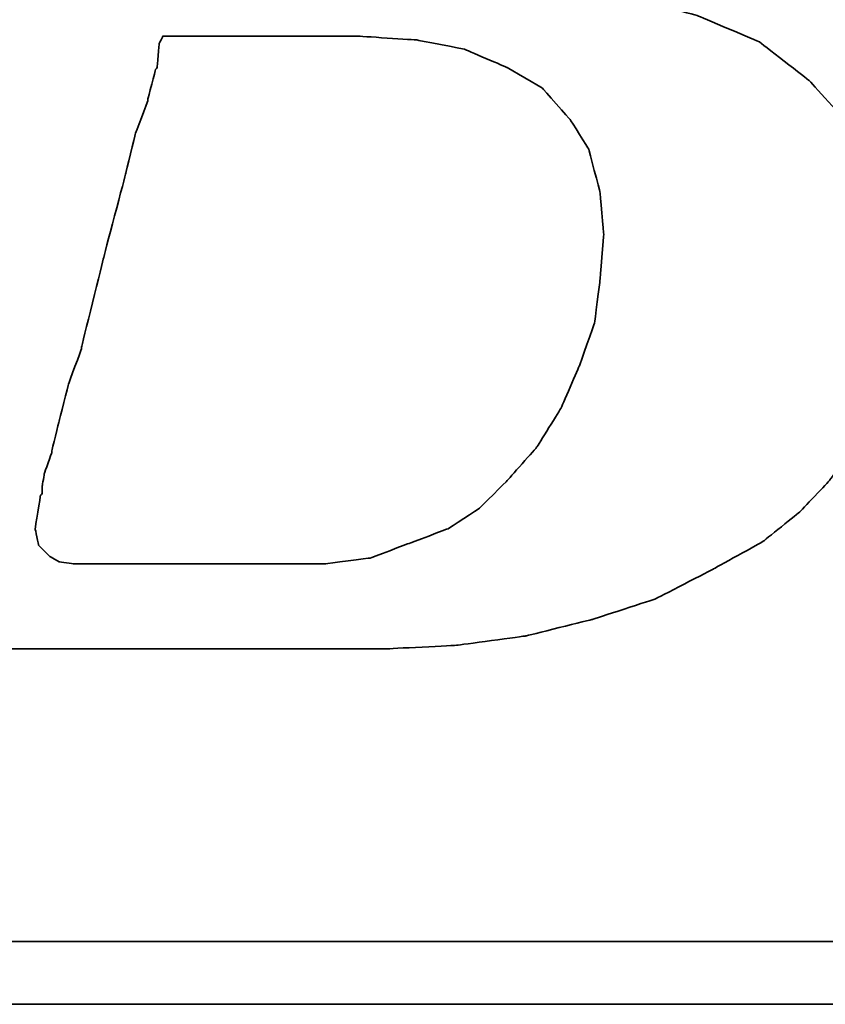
# Model space of a CAD drawing. Header units: millimetres. Extents: x -2774 to 3135, y -1571 to 860.
# Tile 183 of 256: x -2354.8 to -2351.88, y -536.54 to -532.97. Entities that reach past the tile are written whole.
import ezdxf

# ---------------------------------------------------------------- set-up
doc = ezdxf.new("R2010")
doc.units = ezdxf.units.MM
doc.layers.add('DIM', color=4, linetype='CONTINUOUS')
doc.layers.add('layer 1', color=7, linetype='CONTINUOUS')

# ---------------------------------------------------------------- blocks, each defined once
blk = doc.blocks.new('TBI MOTION logo(完整正式版)')
at = {"layer": 'layer 1', "color": 22, "lineweight": 35}
for points, knots in [([(-64.65375, -6.86375), (-64.65375, -6.86375), (-64.84375, -7.29625), (-64.84375, -7.29625), (-64.84375, -7.29625), (-64.84375, -7.29625), (-64.86875, -7.34375), (-64.86875, -7.34375), (-64.86875, -7.34375), (-64.86875, -7.34375), (-64.86875, -7.36875), (-64.86875, -7.36875), (-64.86875, -7.36875), (-64.86875, -7.36875), (-65.15375, -7.65375), (-65.15375, -7.65375), (-65.15375, -7.65375), (-65.15375, -7.65375), (-65.17875, -7.65375), (-65.17875, -7.65375), (-65.17875, -7.65375), (-65.17875, -7.65375), (-65.20375, -7.67875), (-65.20375, -7.67875), (-65.20375, -7.67875), (-65.20375, -7.67875), (-65.58875, -7.87125), (-65.58875, -7.87125), (-65.58875, -7.87125), (-65.58875, -7.87125), (-65.63375, -7.87125), (-65.63375, -7.87125), (-65.63375, -7.87125), (-65.63375, -7.87125), (-65.65875, -7.89375), (-65.65875, -7.89375), (-65.65875, -7.89375), (-65.65875, -7.89375), (-66.09375, -7.94375), (-66.09375, -7.94375), (-66.09375, -7.94375), (-66.09375, -7.94375), (-66.11375, -7.94375), (-66.11375, -7.94375), (-66.11375, -7.94375), (-66.11375, -7.94375), (-66.16375, -7.94375), (-66.16375, -7.94375), (-66.16375, -7.94375), (-66.16375, -7.94375), (-66.30875, -7.94375), (-66.30875, -7.94375), (-66.30875, -7.94375), (-66.30875, -7.94375), (-66.69375, -7.94375), (-66.69375, -7.94375), (-66.69375, -7.94375), (-66.69375, -7.94375), (-67.07375, -7.94375), (-67.07375, -7.94375), (-67.07375, -7.94375), (-67.07375, -7.94375), (-67.12375, -7.94375), (-67.12375, -7.94375), (-67.12375, -7.94375), (-67.12375, -7.94375), (-67.12375, -7.96625), (-67.12375, -7.96625), (-67.12375, -7.96625), (-67.12375, -7.96625), (-67.14875, -7.99125), (-67.14875, -7.99125), (-67.14875, -7.99125), (-67.14875, -7.99125), (-67.24375, -8.34875), (-67.24375, -8.34875), (-67.24375, -8.34875), (-67.24375, -8.34875), (-67.31375, -8.68625), (-67.31375, -8.68625), (-67.31375, -8.68625), (-67.31375, -8.68625), (-67.26875, -8.68625), (-67.26875, -8.68625), (-67.26875, -8.68625), (-67.26875, -8.68625), (-67.07375, -8.68625), (-67.07375, -8.68625), (-67.07375, -8.68625), (-67.07375, -8.68625), (-66.54875, -8.68625), (-66.54875, -8.68625), (-66.54875, -8.68625), (-66.54875, -8.68625), (-65.82625, -8.68625), (-65.82625, -8.68625), (-65.82625, -8.68625), (-65.82625, -8.68625), (-65.01375, -8.68625), (-65.01375, -8.68625), (-65.01375, -8.68625), (-65.01375, -8.68625), (-64.05375, -8.68625), (-64.05375, -8.68625), (-64.05375, -8.68625), (-64.05375, -8.68625), (-62.08375, -8.68625), (-62.08375, -8.68625), (-62.08375, -8.68625), (-62.08375, -8.68625), (-60.06875, -8.68625), (-60.06875, -8.68625), (-60.06875, -8.68625), (-60.06875, -8.68625), (-59.10875, -8.68625), (-59.10875, -8.68625), (-59.10875, -8.68625), (-59.10875, -8.68625), (-58.29375, -8.68625), (-58.29375, -8.68625), (-58.29375, -8.68625), (-58.29375, -8.68625), (-57.57375, -8.68625), (-57.57375, -8.68625), (-57.57375, -8.68625), (-57.57375, -8.68625), (-57.04875, -8.68625), (-57.04875, -8.68625), (-57.04875, -8.68625), (-57.04875, -8.68625), (-56.85375, -8.68625), (-56.85375, -8.68625), (-56.85375, -8.68625), (-56.85375, -8.68625), (-56.70875, -8.68625), (-56.70875, -8.68625), (-56.70875, -8.68625), (-56.70875, -8.68625), (-56.61375, -8.68625), (-56.61375, -8.68625), (-56.61375, -8.68625), (-56.61375, -8.68625), (-56.56875, -8.68625), (-56.56875, -8.68625), (-56.56875, -8.68625), (-56.56875, -8.68625), (-55.65375, -8.63875), (-55.65375, -8.63875), (-55.65375, -8.63875), (-55.65375, -8.63875), (-54.76875, -8.51875), (-54.76875, -8.51875), (-54.76875, -8.51875), (-54.76875, -8.51875), (-53.90375, -8.30375), (-53.90375, -8.30375), (-53.90375, -8.30375), (-53.90375, -8.30375), (-53.08875, -8.03875), (-53.08875, -8.03875), (-53.08875, -8.03875), (-53.08875, -8.03875), (-52.34375, -7.65375), (-52.34375, -7.65375), (-52.34375, -7.65375), (-52.34375, -7.65375), (-51.69875, -7.29625), (-51.69875, -7.29625), (-51.69875, -7.29625), (-51.69875, -7.29625), (-51.21875, -6.91125), (-51.21875, -6.91125), (-51.21875, -6.91125), (-51.21875, -6.91125), (-50.83375, -6.50375), (-50.83375, -6.50375), (-50.83375, -6.50375), (-50.83375, -6.50375), (-50.44875, -5.94875), (-50.44875, -5.94875), (-50.44875, -5.94875), (-50.44875, -5.94875), (-50.13875, -5.30375), (-50.13875, -5.30375), (-50.13875, -5.30375), (-50.13875, -5.30375), (-49.99375, -4.65375), (-49.99375, -4.65375), (-49.99375, -4.65375), (-49.99375, -4.65375), (-49.92375, -3.98375), (-49.92375, -3.98375), (-49.92375, -3.98375), (-49.92375, -3.98375), (-49.99375, -3.19374), (-49.99375, -3.19374), (-49.99375, -3.19374), (-49.99375, -3.19374), (-50.23374, -2.44874), (-50.23374, -2.44874), (-50.23374, -2.44874), (-50.23374, -2.44874), (-50.59375, -1.87374), (-50.59375, -1.87374), (-50.59375, -1.87374), (-50.59375, -1.87374), (-51.09875, -1.31874), (-51.09875, -1.31874), (-51.09875, -1.31874), (-51.09875, -1.31874), (-51.74375, -0.81875), (-51.74375, -0.81875), (-51.74375, -0.81875), (-51.74375, -0.81875), (-52.53875, -0.48125), (-52.53875, -0.48125), (-52.53875, -0.48125), (-52.53875, -0.48125), (-53.47375, -0.21875), (-53.47375, -0.21875), (-53.47375, -0.21875), (-53.47375, -0.21875), (-54.52875, -0.04874), (-54.52875, -0.04874), (-54.52875, -0.04874), (-54.52875, -0.04874), (-55.65375, 0.12125), (-55.65375, 0.12125), (-55.65375, 0.12125), (-55.65375, 0.12125), (-54.50375, 0.28624), (-54.50375, 0.28624), (-54.50375, 0.28624), (-54.50375, 0.28624), (-53.83375, 0.38124), (-53.83375, 0.38124), (-53.83375, 0.38124), (-53.83375, 0.38124), (-53.18375, 0.50125), (-53.18375, 0.50125), (-53.18375, 0.50125), (-53.18375, 0.50125), (-52.55875, 0.66874), (-52.55875, 0.66874), (-52.55875, 0.66874), (-52.55875, 0.66874), (-52.03375, 0.86124), (-52.03375, 0.86124), (-52.03375, 0.86124), (-52.03375, 0.86124), (-51.50374, 1.03124), (-51.50374, 1.03124), (-51.50374, 1.03124), (-51.50374, 1.03124), (-51.09875, 1.27125), (-51.09875, 1.27125), (-51.09875, 1.27125), (-51.09875, 1.27125), (-50.71375, 1.48624), (-50.71375, 1.48624), (-50.71375, 1.48624), (-50.71375, 1.48624), (-50.37625, 1.77625), (-50.37625, 1.77625), (-50.37625, 1.77625), (-50.37625, 1.77625), (-49.82375, 2.37625), (-49.82375, 2.37625), (-49.82375, 2.37625), (-49.82375, 2.37625), (-49.41875, 2.99625), (-49.41875, 2.99625), (-49.41875, 2.99625), (-49.41875, 2.99625), (-49.22375, 3.76625), (-49.22375, 3.76625), (-49.22375, 3.76625), (-49.22375, 3.76625), (-49.15375, 4.50874), (-49.15375, 4.50874), (-49.15375, 4.50874), (-49.15375, 4.50874), (-49.20375, 5.25125), (-49.20375, 5.25125), (-49.20375, 5.25125), (-49.20375, 5.25125), (-49.41875, 5.92625), (-49.41875, 5.92625), (-49.41875, 5.92625), (-49.41875, 5.92625), (-49.77875, 6.47625), (-49.77875, 6.47625), (-49.77875, 6.47625), (-49.77875, 6.47625), (-50.33125, 7.02624), (-50.33125, 7.02624), (-50.33125, 7.02624), (-50.33125, 7.02624), (-51.00125, 7.43625), (-51.00125, 7.43625), (-51.00125, 7.43625), (-51.00125, 7.43625), (-51.79375, 7.72625), (-51.79375, 7.72625), (-51.79375, 7.72625), (-51.79375, 7.72625), (-52.72875, 7.89124), (-52.72875, 7.89124), (-52.72875, 7.89124), (-52.72875, 7.89124), (-53.83375, 7.98625), (-53.83375, 7.98625), (-53.83375, 7.98625), (-53.83375, 7.98625), (-53.92875, 7.98625), (-53.92875, 7.98625), (-53.92875, 7.98625), (-53.92875, 7.98625), (-54.26375, 7.98625), (-54.26375, 7.98625), (-54.26375, 7.98625), (-54.26375, 7.98625), (-54.74375, 7.98625), (-54.74375, 7.98625), (-54.74375, 7.98625), (-54.74375, 7.98625), (-55.36875, 7.98625), (-55.36875, 7.98625), (-55.36875, 7.98625), (-55.36875, 7.98625), (-56.13375, 7.98625), (-56.13375, 7.98625), (-56.13375, 7.98625), (-56.13375, 7.98625), (-56.94875, 7.98625), (-56.94875, 7.98625), (-56.94875, 7.98625), (-56.94875, 7.98625), (-58.77625, 7.98625), (-58.77625, 7.98625), (-58.77625, 7.98625), (-58.77625, 7.98625), (-60.59875, 7.98625), (-60.59875, 7.98625), (-60.59875, 7.98625), (-60.59875, 7.98625), (-61.41375, 7.98625), (-61.41375, 7.98625), (-61.41375, 7.98625), (-61.41375, 7.98625), (-62.17875, 7.98625), (-62.17875, 7.98625), (-62.17875, 7.98625), (-62.17875, 7.98625), (-62.80375, 7.98625), (-62.80375, 7.98625), (-62.80375, 7.98625), (-62.80375, 7.98625), (-63.30625, 7.98625), (-63.30625, 7.98625), (-63.30625, 7.98625), (-63.30625, 7.98625), (-63.57375, 7.98625), (-63.57375, 7.98625), (-63.57375, 7.98625), (-63.57375, 7.98625), (-63.57375, 7.96375), (-63.57375, 7.96375), (-63.57375, 7.96375), (-63.57375, 7.96375), (-63.59875, 7.94125), (-63.59875, 7.94125), (-63.59875, 7.94125), (-63.59875, 7.94125), (-63.69375, 7.55625), (-63.69375, 7.55625), (-63.69375, 7.55625), (-63.69375, 7.55625), (-63.76375, 7.24624), (-63.76375, 7.24624), (-63.76375, 7.24624), (-63.76375, 7.24624), (-63.23875, 7.24624), (-63.23875, 7.24624), (-63.23875, 7.24624), (-63.23875, 7.24624), (-62.75875, 7.24624), (-62.75875, 7.24624), (-62.75875, 7.24624), (-62.75875, 7.24624), (-62.61125, 7.24624), (-62.61125, 7.24624), (-62.61125, 7.24624), (-62.61125, 7.24624), (-62.56625, 7.24624), (-62.56625, 7.24624), (-62.56625, 7.24624), (-62.56625, 7.24624), (-62.22875, 7.24624), (-62.22875, 7.24624), (-62.22875, 7.24624), (-62.22875, 7.24624), (-62.20375, 7.24624), (-62.20375, 7.24624), (-62.20375, 7.24624), (-62.20375, 7.24624), (-62.17875, 7.21875), (-62.17875, 7.21875), (-62.17875, 7.21875), (-62.17875, 7.21875), (-61.96375, 7.17125), (-61.96375, 7.17125), (-61.96375, 7.17125), (-61.96375, 7.17125), (-61.72375, 7.12624), (-61.72375, 7.12624), (-61.72375, 7.12624), (-61.72375, 7.12624), (-61.70375, 7.12624), (-61.70375, 7.12624), (-61.70375, 7.12624), (-61.70375, 7.12624), (-61.55875, 7.07624), (-61.55875, 7.07624), (-61.55875, 7.07624), (-61.55875, 7.07624), (-61.50875, 7.07624), (-61.50875, 7.07624), (-61.50875, 7.07624), (-61.50875, 7.07624), (-61.48375, 7.02624), (-61.48375, 7.02624), (-61.48375, 7.02624), (-61.48375, 7.02624), (-61.31875, 6.83375), (-61.31875, 6.83375), (-61.31875, 6.83375), (-61.31875, 6.83375), (-61.29375, 6.81125), (-61.29375, 6.81125), (-61.29375, 6.81125), (-61.29375, 6.81125), (-61.29375, 6.78625), (-61.29375, 6.78625), (-61.29375, 6.78625), (-61.29375, 6.78625), (-61.19875, 6.50124), (-61.19875, 6.50124), (-61.19875, 6.50124), (-61.19875, 6.50124), (-61.17375, 6.45124), (-61.17375, 6.45124), (-61.17375, 6.45124), (-61.17375, 6.45124), (-61.19875, 6.40625), (-61.19875, 6.40625), (-61.19875, 6.40625), (-61.19875, 6.40625), (-61.26875, 5.99624), (-61.26875, 5.99624), (-61.26875, 5.99624), (-61.26875, 5.99624), (-61.26875, 5.85125), (-61.26875, 5.85125), (-61.26875, 5.85125), (-61.26875, 5.85125), (-61.26875, 5.82625), (-61.26875, 5.82625), (-61.26875, 5.82625), (-61.26875, 5.82625), (-61.29375, 5.80625), (-61.29375, 5.80625), (-61.29375, 5.80625), (-61.29375, 5.80625), (-61.34125, 5.66125), (-61.34125, 5.66125), (-61.34125, 5.66125), (-61.34125, 5.66125), (-61.41375, 5.44625), (-61.41375, 5.44625), (-61.41375, 5.44625), (-61.41375, 5.44625), (-61.48375, 5.15625), (-61.48375, 5.15625), (-61.48375, 5.15625), (-61.48375, 5.15625), (-61.58375, 4.82124), (-61.58375, 4.82124), (-61.58375, 4.82124), (-61.58375, 4.82124), (-61.79875, 4.00375), (-61.79875, 4.00375), (-61.79875, 4.00375), (-61.79875, 4.00375), (-62.05875, 2.99625), (-62.05875, 2.99625), (-62.05875, 2.99625), (-62.05875, 2.99625), (-62.34875, 1.91625), (-62.34875, 1.91625), (-62.34875, 1.91625), (-62.34875, 1.91625), (-62.97375, -0.41124), (-62.97375, -0.41124), (-62.97375, -0.41124), (-62.97375, -0.41124), (-63.59875, -2.75875), (-63.59875, -2.75875), (-63.59875, -2.75875), (-63.59875, -2.75875), (-63.88375, -3.86374), (-63.88375, -3.86374), (-63.88375, -3.86374), (-63.88375, -3.86374), (-64.14875, -4.82374), (-64.14875, -4.82374), (-64.14875, -4.82374), (-64.14875, -4.82374), (-64.36375, -5.64125), (-64.36375, -5.64125), (-64.36375, -5.64125), (-64.36375, -5.64125), (-64.43625, -5.97625), (-64.43625, -5.97625), (-64.43625, -5.97625), (-64.43625, -5.97625), (-64.50875, -6.28625), (-64.50875, -6.28625), (-64.50875, -6.28625), (-64.50875, -6.28625), (-64.50875, -6.30875), (-64.50875, -6.30875), (-64.50875, -6.30875), (-64.50875, -6.30875), (-64.57875, -6.50375), (-64.57875, -6.50375), (-64.57875, -6.50375), (-64.57875, -6.50375), (-64.62875, -6.69625), (-64.62875, -6.69625), (-64.62875, -6.69625), (-64.62875, -6.69625), (-64.62875, -6.76875), (-64.62875, -6.76875), (-64.62875, -6.76875), (-64.62875, -6.76875), (-64.62875, -6.81375), (-64.62875, -6.81375), (-64.62875, -6.81375), (-64.62875, -6.81375), (-64.62875, -6.83875), (-64.62875, -6.83875), (-64.62875, -6.83875), (-64.62875, -6.83875), (-64.65375, -6.86375), (-64.65375, -6.86375)], [0, 0, 0, 0, 0.00719424, 0.00719424, 0.00719424, 0.00719425, 0.01438849, 0.01438849, 0.01438849, 0.0143885, 0.02158273, 0.02158273, 0.02158273, 0.02158274, 0.02877698, 0.02877698, 0.02877698, 0.02877699, 0.03597122, 0.03597122, 0.03597122, 0.03597123, 0.04316547, 0.04316547, 0.04316547, 0.04316548, 0.05035971, 0.05035971, 0.05035971, 0.05035972, 0.05755396, 0.05755396, 0.05755396, 0.05755397, 0.0647482, 0.0647482, 0.0647482, 0.06474821, 0.07194245, 0.07194245, 0.07194245, 0.07194246, 0.07913669, 0.07913669, 0.07913669, 0.0791367, 0.08633094, 0.08633094, 0.08633094, 0.08633095, 0.09352518, 0.09352518, 0.09352518, 0.09352519, 0.10071942, 0.10071942, 0.10071942, 0.10071943, 0.10791367, 0.10791367, 0.10791367, 0.10791368, 0.11510791, 0.11510791, 0.11510791, 0.11510792, 0.12230216, 0.12230216, 0.12230216, 0.12230217, 0.1294964, 0.1294964, 0.1294964, 0.12949641, 0.13669065, 0.13669065, 0.13669065, 0.13669066, 0.14388489, 0.14388489, 0.14388489, 0.1438849, 0.15107914, 0.15107914, 0.15107914, 0.15107915, 0.15827338, 0.15827338, 0.15827338, 0.15827339, 0.16546763, 0.16546763, 0.16546763, 0.16546764, 0.17266187, 0.17266187, 0.17266187, 0.17266188, 0.17985612, 0.17985612, 0.17985612, 0.17985613, 0.18705036, 0.18705036, 0.18705036, 0.18705037, 0.1942446, 0.1942446, 0.1942446, 0.19424461, 0.20143885, 0.20143885, 0.20143885, 0.20143886, 0.20863309, 0.20863309, 0.20863309, 0.2086331, 0.21582734, 0.21582734, 0.21582734, 0.21582735, 0.22302158, 0.22302158, 0.22302158, 0.22302159, 0.23021583, 0.23021583, 0.23021583, 0.23021584, 0.23741007, 0.23741007, 0.23741007, 0.23741008, 0.24460432, 0.24460432, 0.24460432, 0.24460433, 0.25179856, 0.25179856, 0.25179856, 0.25179857, 0.25899281, 0.25899281, 0.25899281, 0.25899282, 0.26618705, 0.26618705, 0.26618705, 0.26618706, 0.27338129, 0.27338129, 0.27338129, 0.2733813, 0.28057554, 0.28057554, 0.28057554, 0.28057555, 0.28776978, 0.28776978, 0.28776978, 0.28776979, 0.29496403, 0.29496403, 0.29496403, 0.29496404, 0.30215827, 0.30215827, 0.30215827, 0.30215828, 0.30935252, 0.30935252, 0.30935252, 0.30935253, 0.31654676, 0.31654676, 0.31654676, 0.31654677, 0.32374101, 0.32374101, 0.32374101, 0.32374102, 0.33093525, 0.33093525, 0.33093525, 0.33093526, 0.3381295, 0.3381295, 0.3381295, 0.33812951, 0.34532374, 0.34532374, 0.34532374, 0.34532375, 0.35251799, 0.35251799, 0.35251799, 0.352518, 0.35971223, 0.35971223, 0.35971223, 0.35971224, 0.36690647, 0.36690647, 0.36690647, 0.36690648, 0.37410072, 0.37410072, 0.37410072, 0.37410073, 0.38129496, 0.38129496, 0.38129496, 0.38129497, 0.38848921, 0.38848921, 0.38848921, 0.38848922, 0.39568345, 0.39568345, 0.39568345, 0.39568346, 0.4028777, 0.4028777, 0.4028777, 0.40287771, 0.41007194, 0.41007194, 0.41007194, 0.41007195, 0.41726619, 0.41726619, 0.41726619, 0.4172662, 0.42446043, 0.42446043, 0.42446043, 0.42446044, 0.43165468, 0.43165468, 0.43165468, 0.43165469, 0.43884892, 0.43884892, 0.43884892, 0.43884893, 0.44604317, 0.44604317, 0.44604317, 0.44604318, 0.45323741, 0.45323741, 0.45323741, 0.45323742, 0.46043165, 0.46043165, 0.46043165, 0.46043166, 0.4676259, 0.4676259, 0.4676259, 0.46762591, 0.47482014, 0.47482014, 0.47482014, 0.47482015, 0.48201439, 0.48201439, 0.48201439, 0.4820144, 0.48920863, 0.48920863, 0.48920863, 0.48920864, 0.49640288, 0.49640288, 0.49640288, 0.49640289, 0.50359712, 0.50359712, 0.50359712, 0.50359713, 0.51079137, 0.51079137, 0.51079137, 0.51079138, 0.51798561, 0.51798561, 0.51798561, 0.51798562, 0.52517986, 0.52517986, 0.52517986, 0.52517987, 0.5323741, 0.5323741, 0.5323741, 0.53237411, 0.53956835, 0.53956835, 0.53956835, 0.53956836, 0.54676259, 0.54676259, 0.54676259, 0.5467626, 0.55395683, 0.55395683, 0.55395683, 0.55395684, 0.56115108, 0.56115108, 0.56115108, 0.56115109, 0.56834532, 0.56834532, 0.56834532, 0.56834533, 0.57553957, 0.57553957, 0.57553957, 0.57553958, 0.58273381, 0.58273381, 0.58273381, 0.58273382, 0.58992806, 0.58992806, 0.58992806, 0.58992807, 0.5971223, 0.5971223, 0.5971223, 0.59712231, 0.60431655, 0.60431655, 0.60431655, 0.60431656, 0.61151079, 0.61151079, 0.61151079, 0.6115108, 0.61870504, 0.61870504, 0.61870504, 0.61870505, 0.62589928, 0.62589928, 0.62589928, 0.62589929, 0.63309353, 0.63309353, 0.63309353, 0.63309354, 0.64028777, 0.64028777, 0.64028777, 0.64028778, 0.64748201, 0.64748201, 0.64748201, 0.64748202, 0.65467626, 0.65467626, 0.65467626, 0.65467627, 0.6618705, 0.6618705, 0.6618705, 0.66187051, 0.66906475, 0.66906475, 0.66906475, 0.66906476, 0.67625899, 0.67625899, 0.67625899, 0.676259, 0.68345324, 0.68345324, 0.68345324, 0.68345325, 0.69064748, 0.69064748, 0.69064748, 0.69064749, 0.69784173, 0.69784173, 0.69784173, 0.69784174, 0.70503597, 0.70503597, 0.70503597, 0.70503598, 0.71223022, 0.71223022, 0.71223022, 0.71223023, 0.71942446, 0.71942446, 0.71942446, 0.71942447, 0.72661871, 0.72661871, 0.72661871, 0.72661872, 0.73381295, 0.73381295, 0.73381295, 0.73381296, 0.74100719, 0.74100719, 0.74100719, 0.7410072, 0.74820144, 0.74820144, 0.74820144, 0.74820145, 0.75539568, 0.75539568, 0.75539568, 0.75539569, 0.76258993, 0.76258993, 0.76258993, 0.76258994, 0.76978417, 0.76978417, 0.76978417, 0.76978418, 0.77697842, 0.77697842, 0.77697842, 0.77697843, 0.78417266, 0.78417266, 0.78417266, 0.78417267, 0.79136691, 0.79136691, 0.79136691, 0.79136692, 0.79856115, 0.79856115, 0.79856115, 0.79856116, 0.8057554, 0.8057554, 0.8057554, 0.80575541, 0.81294964, 0.81294964, 0.81294964, 0.81294965, 0.82014388, 0.82014388, 0.82014388, 0.82014389, 0.82733813, 0.82733813, 0.82733813, 0.82733814, 0.83453237, 0.83453237, 0.83453237, 0.83453238, 0.84172662, 0.84172662, 0.84172662, 0.84172663, 0.84892086, 0.84892086, 0.84892086, 0.84892087, 0.85611511, 0.85611511, 0.85611511, 0.85611512, 0.86330935, 0.86330935, 0.86330935, 0.86330936, 0.8705036, 0.8705036, 0.8705036, 0.87050361, 0.87769784, 0.87769784, 0.87769784, 0.87769785, 0.88489209, 0.88489209, 0.88489209, 0.8848921, 0.89208633, 0.89208633, 0.89208633, 0.89208634, 0.89928058, 0.89928058, 0.89928058, 0.89928059, 0.90647482, 0.90647482, 0.90647482, 0.90647483, 0.91366906, 0.91366906, 0.91366906, 0.91366907, 0.92086331, 0.92086331, 0.92086331, 0.92086332, 0.92805755, 0.92805755, 0.92805755, 0.92805756, 0.9352518, 0.9352518, 0.9352518, 0.93525181, 0.94244604, 0.94244604, 0.94244604, 0.94244605, 0.94964029, 0.94964029, 0.94964029, 0.9496403, 0.95683453, 0.95683453, 0.95683453, 0.95683454, 0.96402878, 0.96402878, 0.96402878, 0.96402879, 0.97122302, 0.97122302, 0.97122302, 0.97122303, 0.97841727, 0.97841727, 0.97841727, 0.97841728, 0.98561151, 0.98561151, 0.98561151, 0.98561152, 0.99280576, 0.99280576, 0.99280576, 0.99280577, 1, 1, 1, 1]), ([(-61.03125, -6.57375), (-61.03125, -6.57375), (-61.03125, -6.67125), (-61.03125, -6.67125), (-61.03125, -6.67125), (-61.03125, -6.67125), (-61.05375, -6.69625), (-61.05375, -6.69625), (-61.05375, -6.69625), (-61.05375, -6.69625), (-61.12375, -7.12875), (-61.12375, -7.12875), (-61.12375, -7.12875), (-61.12375, -7.12875), (-61.07875, -7.34375), (-61.07875, -7.34375), (-61.07875, -7.34375), (-61.07875, -7.34375), (-60.93375, -7.48875), (-60.93375, -7.48875), (-60.93375, -7.48875), (-60.93375, -7.48875), (-60.81375, -7.55625), (-60.81375, -7.55625), (-60.81375, -7.55625), (-60.81375, -7.55625), (-60.62375, -7.58375), (-60.62375, -7.58375), (-60.62375, -7.58375), (-60.62375, -7.58375), (-60.30875, -7.58375), (-60.30875, -7.58375), (-60.30875, -7.58375), (-60.30875, -7.58375), (-59.97375, -7.58375), (-59.97375, -7.58375), (-59.97375, -7.58375), (-59.97375, -7.58375), (-59.87875, -7.58375), (-59.87875, -7.58375), (-59.87875, -7.58375), (-59.87875, -7.58375), (-59.63625, -7.58375), (-59.63625, -7.58375), (-59.63625, -7.58375), (-59.63625, -7.58375), (-58.96875, -7.58375), (-58.96875, -7.58375), (-58.96875, -7.58375), (-58.96875, -7.58375), (-58.29375, -7.58375), (-58.29375, -7.58375), (-58.29375, -7.58375), (-58.29375, -7.58375), (-58.05375, -7.58375), (-58.05375, -7.58375), (-58.05375, -7.58375), (-58.05375, -7.58375), (-57.98375, -7.58375), (-57.98375, -7.58375), (-57.98375, -7.58375), (-57.98375, -7.58375), (-57.35875, -7.58375), (-57.35875, -7.58375), (-57.35875, -7.58375), (-57.35875, -7.58375), (-56.78375, -7.50875), (-56.78375, -7.50875), (-56.78375, -7.50875), (-56.78375, -7.50875), (-56.27875, -7.31875), (-56.27875, -7.31875), (-56.27875, -7.31875), (-56.27875, -7.31875), (-55.77375, -7.12875), (-55.77375, -7.12875), (-55.77375, -7.12875), (-55.77375, -7.12875), (-55.36875, -6.86375), (-55.36875, -6.86375), (-55.36875, -6.86375), (-55.36875, -6.86375), (-55.00875, -6.50375), (-55.00875, -6.50375), (-55.00875, -6.50375), (-55.00875, -6.50375), (-54.62375, -6.06875), (-54.62375, -6.06875), (-54.62375, -6.06875), (-54.62375, -6.06875), (-54.31375, -5.56875), (-54.31375, -5.56875), (-54.31375, -5.56875), (-54.31375, -5.56875), (-54.07375, -5.01625), (-54.07375, -5.01625), (-54.07375, -5.01625), (-54.07375, -5.01625), (-53.87875, -4.46374), (-53.87875, -4.46374), (-53.87875, -4.46374), (-53.87875, -4.46374), (-53.80875, -3.91375), (-53.80875, -3.91375), (-53.80875, -3.91375), (-53.80875, -3.91375), (-53.75875, -3.31375), (-53.75875, -3.31375), (-53.75875, -3.31375), (-53.75875, -3.31375), (-53.80875, -2.75875), (-53.80875, -2.75875), (-53.80875, -2.75875), (-53.80875, -2.75875), (-53.95375, -2.20875), (-53.95375, -2.20875), (-53.95375, -2.20875), (-53.95375, -2.20875), (-54.19375, -1.82625), (-54.19375, -1.82625), (-54.19375, -1.82625), (-54.19375, -1.82625), (-54.55375, -1.41875), (-54.55375, -1.41875), (-54.55375, -1.41875), (-54.55375, -1.41875), (-55.00875, -1.15125), (-55.00875, -1.15125), (-55.00875, -1.15125), (-55.00875, -1.15125), (-55.56125, -0.91375), (-55.56125, -0.91375), (-55.56125, -0.91375), (-55.56125, -0.91375), (-56.18125, -0.79375), (-56.18125, -0.79375), (-56.18125, -0.79375), (-56.18125, -0.79375), (-56.94875, -0.74374), (-56.94875, -0.74374), (-56.94875, -0.74374), (-56.94875, -0.74374), (-56.99875, -0.74374), (-56.99875, -0.74374), (-56.99875, -0.74374), (-56.99875, -0.74374), (-57.09375, -0.74374), (-57.09375, -0.74374), (-57.09375, -0.74374), (-57.09375, -0.74374), (-57.38375, -0.74374), (-57.38375, -0.74374), (-57.38375, -0.74374), (-57.38375, -0.74374), (-57.76875, -0.74374), (-57.76875, -0.74374), (-57.76875, -0.74374), (-57.76875, -0.74374), (-58.24625, -0.74374), (-58.24625, -0.74374), (-58.24625, -0.74374), (-58.24625, -0.74374), (-58.72875, -0.74374), (-58.72875, -0.74374), (-58.72875, -0.74374), (-58.72875, -0.74374), (-59.20875, -0.74374), (-59.20875, -0.74374), (-59.20875, -0.74374), (-59.20875, -0.74374), (-59.46875, -0.74374), (-59.46875, -0.74374), (-59.46875, -0.74374), (-59.46875, -0.74374), (-59.51625, -0.83875), (-59.51625, -0.83875), (-59.51625, -0.83875), (-59.51625, -0.83875), (-59.54375, -1.15125), (-59.54375, -1.15125), (-59.54375, -1.15125), (-59.54375, -1.15125), (-59.56375, -1.17874), (-59.56375, -1.17874), (-59.56375, -1.17874), (-59.56375, -1.17874), (-59.66375, -1.55875), (-59.66375, -1.55875), (-59.66375, -1.55875), (-59.66375, -1.55875), (-59.66375, -1.58375), (-59.66375, -1.58375), (-59.66375, -1.58375), (-59.66375, -1.58375), (-59.82875, -2.01874), (-59.82875, -2.01874), (-59.82875, -2.01874), (-59.82875, -2.01874), (-59.94875, -2.52125), (-59.94875, -2.52125), (-59.94875, -2.52125), (-59.94875, -2.52125), (-60.23875, -3.62375), (-60.23875, -3.62375), (-60.23875, -3.62375), (-60.23875, -3.62375), (-60.52375, -4.77624), (-60.52375, -4.77624), (-60.52375, -4.77624), (-60.52375, -4.77624), (-60.52375, -4.79874), (-60.52375, -4.79874), (-60.52375, -4.79874), (-60.52375, -4.79874), (-60.69125, -5.25375), (-60.69125, -5.25375), (-60.69125, -5.25375), (-60.69125, -5.25375), (-60.81375, -5.73625), (-60.81375, -5.73625), (-60.81375, -5.73625), (-60.81375, -5.73625), (-60.90875, -6.11875), (-60.90875, -6.11875), (-60.90875, -6.11875), (-60.90875, -6.11875), (-60.90875, -6.14375), (-60.90875, -6.14375), (-60.90875, -6.14375), (-60.90875, -6.14375), (-61.00375, -6.40875), (-61.00375, -6.40875), (-61.00375, -6.40875), (-61.00375, -6.40875), (-61.03125, -6.57375), (-61.03125, -6.57375)], [0, 0, 0, 0, 0.01694915, 0.01694915, 0.01694915, 0.01694916, 0.03389831, 0.03389831, 0.03389831, 0.03389832, 0.05084746, 0.05084746, 0.05084746, 0.05084747, 0.06779661, 0.06779661, 0.06779661, 0.06779662, 0.08474576, 0.08474576, 0.08474576, 0.08474577, 0.10169492, 0.10169492, 0.10169492, 0.10169493, 0.11864407, 0.11864407, 0.11864407, 0.11864408, 0.13559322, 0.13559322, 0.13559322, 0.13559323, 0.15254237, 0.15254237, 0.15254237, 0.15254238, 0.16949153, 0.16949153, 0.16949153, 0.16949154, 0.18644068, 0.18644068, 0.18644068, 0.18644069, 0.20338983, 0.20338983, 0.20338983, 0.20338984, 0.22033898, 0.22033898, 0.22033898, 0.22033899, 0.23728814, 0.23728814, 0.23728814, 0.23728815, 0.25423729, 0.25423729, 0.25423729, 0.2542373, 0.27118644, 0.27118644, 0.27118644, 0.27118645, 0.28813559, 0.28813559, 0.28813559, 0.2881356, 0.30508475, 0.30508475, 0.30508475, 0.30508476, 0.3220339, 0.3220339, 0.3220339, 0.32203391, 0.33898305, 0.33898305, 0.33898305, 0.33898306, 0.3559322, 0.3559322, 0.3559322, 0.35593221, 0.37288136, 0.37288136, 0.37288136, 0.37288137, 0.38983051, 0.38983051, 0.38983051, 0.38983052, 0.40677966, 0.40677966, 0.40677966, 0.40677967, 0.42372881, 0.42372881, 0.42372881, 0.42372882, 0.44067797, 0.44067797, 0.44067797, 0.44067798, 0.45762712, 0.45762712, 0.45762712, 0.45762713, 0.47457627, 0.47457627, 0.47457627, 0.47457628, 0.49152542, 0.49152542, 0.49152542, 0.49152543, 0.50847458, 0.50847458, 0.50847458, 0.50847459, 0.52542373, 0.52542373, 0.52542373, 0.52542374, 0.54237288, 0.54237288, 0.54237288, 0.54237289, 0.55932203, 0.55932203, 0.55932203, 0.55932204, 0.57627119, 0.57627119, 0.57627119, 0.5762712, 0.59322034, 0.59322034, 0.59322034, 0.59322035, 0.61016949, 0.61016949, 0.61016949, 0.6101695, 0.62711864, 0.62711864, 0.62711864, 0.62711865, 0.6440678, 0.6440678, 0.6440678, 0.64406781, 0.66101695, 0.66101695, 0.66101695, 0.66101696, 0.6779661, 0.6779661, 0.6779661, 0.67796611, 0.69491525, 0.69491525, 0.69491525, 0.69491526, 0.71186441, 0.71186441, 0.71186441, 0.71186442, 0.72881356, 0.72881356, 0.72881356, 0.72881357, 0.74576271, 0.74576271, 0.74576271, 0.74576272, 0.76271186, 0.76271186, 0.76271186, 0.76271187, 0.77966102, 0.77966102, 0.77966102, 0.77966103, 0.79661017, 0.79661017, 0.79661017, 0.79661018, 0.81355932, 0.81355932, 0.81355932, 0.81355933, 0.83050847, 0.83050847, 0.83050847, 0.83050848, 0.84745763, 0.84745763, 0.84745763, 0.84745764, 0.86440678, 0.86440678, 0.86440678, 0.86440679, 0.88135593, 0.88135593, 0.88135593, 0.88135594, 0.89830508, 0.89830508, 0.89830508, 0.89830509, 0.91525424, 0.91525424, 0.91525424, 0.91525425, 0.93220339, 0.93220339, 0.93220339, 0.9322034, 0.94915254, 0.94915254, 0.94915254, 0.94915255, 0.96610169, 0.96610169, 0.96610169, 0.9661017, 0.98305085, 0.98305085, 0.98305085, 0.98305086, 1, 1, 1, 1]), ([(75.90875, -9.47875), (75.90875, -9.47875), (75.90875, -12.28625), (75.90875, -12.28625), (75.90875, -12.28625), (75.90875, -12.28625), (75.90875, -12.47875), (75.90875, -12.47875), (75.90875, -12.47875), (75.90875, -12.47875), (75.71625, -12.47875), (75.71625, -12.47875), (75.71625, -12.47875), (75.71625, -12.47875), (-88.32875, -12.47875), (-88.32875, -12.47875), (-88.32875, -12.47875), (-88.32875, -12.47875), (-88.32875, -13.29375), (-88.32875, -13.29375), (-88.32875, -13.29375), (-88.32875, -13.29375), (82.89125, -13.29375), (82.89125, -13.29375), (82.89125, -13.29375), (82.89125, -13.29375), (75.90875, -9.47875), (75.90875, -9.47875)], [0, 0, 0, 0, 0.14285714, 0.14285714, 0.14285714, 0.14285715, 0.28571429, 0.28571429, 0.28571429, 0.2857143, 0.42857143, 0.42857143, 0.42857143, 0.42857144, 0.57142857, 0.57142857, 0.57142857, 0.57142858, 0.71428571, 0.71428571, 0.71428571, 0.71428572, 0.85714286, 0.85714286, 0.85714286, 0.85714287, 1, 1, 1, 1])]:
    blk.add_open_spline(points, degree=3, knots=knots, dxfattribs=at)

msp = doc.modelspace()

# ---------------------------------------------------------------- block references
at = {"layer": 'DIM', "color": 7, "xscale": 0.2802190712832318, "yscale": 0.2802190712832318, "zscale": 0.2802190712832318}
msp.add_blockref('TBI MOTION logo(完整正式版)', (-2337.6206, -532.8173), dxfattribs=at)

doc.saveas('drawing.dxf')
